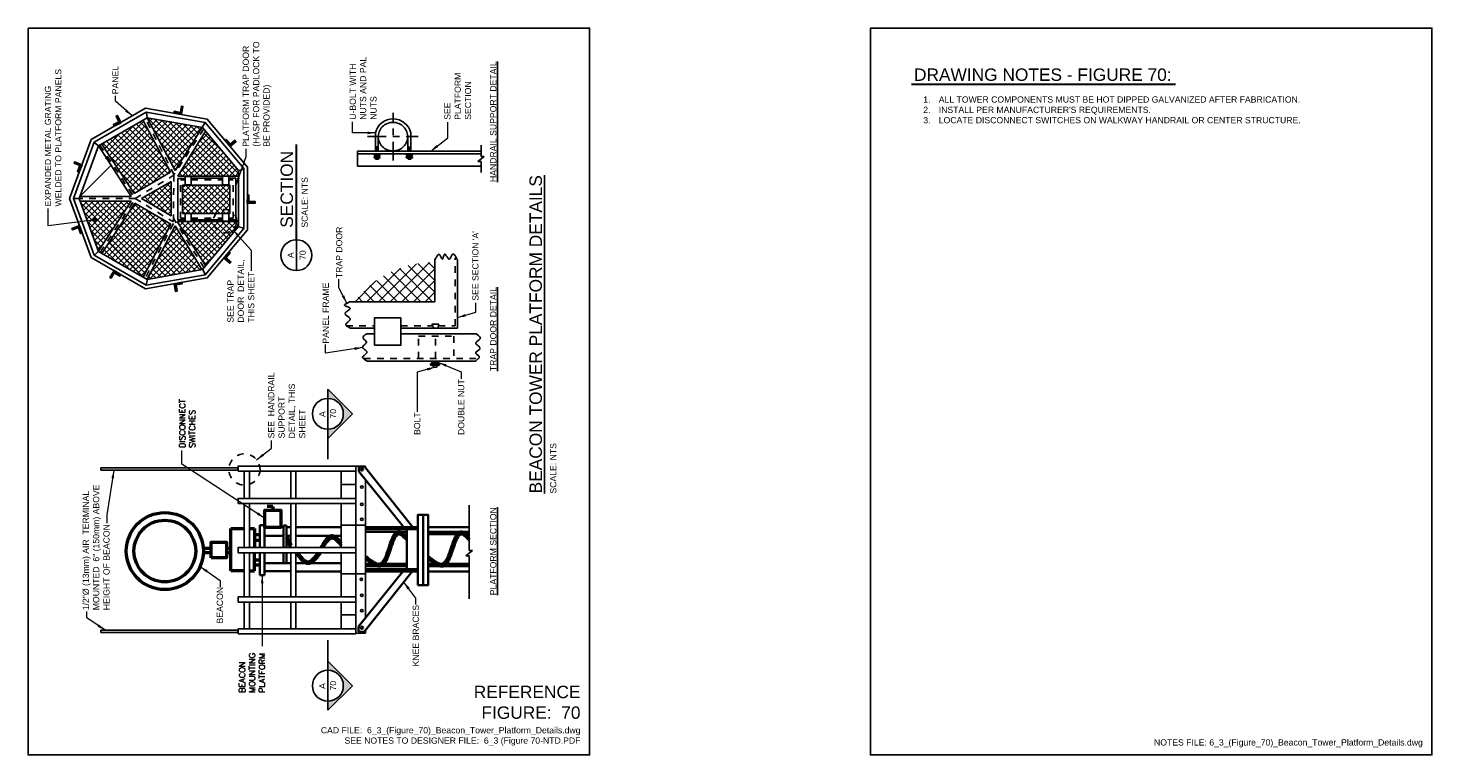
# Model space of a CAD drawing. Header units: inches. Extents: x 0 to 21.3, y 0 to 11.
import ezdxf
from ezdxf.enums import TextEntityAlignment as Align

# ---------------------------------------------------------------- set-up
doc = ezdxf.new("R2010")
doc.units = ezdxf.units.IN
doc.header["$LTSCALE"] = 0.375
doc.header["$MEASUREMENT"] = 0
doc.linetypes.add('CENTER2', pattern=[1.125, 0.75, -0.125, 0.125, -0.125])
doc.linetypes.add('DASHED2', pattern=[0.375, 0.25, -0.125])
doc.layers.get('0').update_dxf_attribs({"linetype": 'CONTINUOUS'})
for name, color, linetype, lineweight in [('E-AFLD-BCNS-MISC', 203, 'CONTINUOUS', 50), ('E-POWR-CIRC', 83, 'CONTINUOUS', 50), ('E-POWR-DSCO', 163, 'CONTINUOUS', 50), ('G-ANNO-PATT', 8, 'CONTINUOUS', 18), ('G-ANNO-RDME', 5, 'CONTINUOUS', 18), ('S-DECK-FLOR', 101, 'CONTINUOUS', 25), ('S-FSTN-ABLT', 30, 'CONTINUOUS', 25), ('S-PLAT-FRMG', 212, 'CONTINUOUS', 35), ('S-PLAT-GRTG', 121, 'CONTINUOUS', 25), ('S-SAFE-HRAL', 3, 'CONTINUOUS', 25)]:
    doc.layers.add(name, color=color, linetype=linetype, lineweight=lineweight)
for name, color, linetype in [('E-DETL-GRPH', 7, 'CONTINUOUS'), ('G-ANNO-DIMS', 7, 'CONTINUOUS'), ('G-ANNO-SYMB', 6, 'CONTINUOUS'), ('G-ANNO-SYMB @ 1', 6, 'CONTINUOUS'), ('G-ANNO-TEXT', 7, 'CONTINUOUS'), ('G-ANNO-TTLB', 7, 'CONTINUOUS'), ('S-ANNO-SYMB', 6, 'CONTINUOUS')]:
    doc.layers.add(name, color=color, linetype=linetype)
doc.styles.add('00-E-TITLE-1_1', font='arial.ttf', dxfattribs={"height": 0.1875})
doc.styles.add('01-E-BLDG-1_1', font='arial.ttf', dxfattribs={"height": 0.09375})
doc.styles.add('Arial', font='arial.ttf')
doc.styles.add('SIMPLEX', font='simplex.shx')
doc.dimstyles.new('01-E-BLDG-1_1', dxfattribs={"dimtxt": 0.09375, "dimasz": 0.125, "dimexe": 0.0625, "dimexo": 0.0625, "dimgap": 0.0625, "dimtad": 1, "dimdec": 4, "dimzin": 3, "dimdsep": 46, "dimlunit": 4, "dimtxsty": '01-E-BLDG-1_1', "dimcen": 0.0625, "dimclrd": 1, "dimclre": 1, "dimclrt": 256, "dimazin": 0, "dimtfac": 1, "dimtdec": 4, "dimtmove": 1, "dimatfit": 3, "dimfxl": 1, "dimfrac": 2, "dimtolj": 1, "dimtzin": 3, "dimlwd": 0, "dimlwe": 0, "dimarcsym": 0})
pattern_1 = [(135, (18.20094, -13.469467), (-0.04419417, -0.04419417), []), (225, (18.20094, -13.469467), (0.04419417, -0.04419417), [])]
pattern_2 = [(135, (-23.029356, 0.717576), (-0.04419417, -0.04419417), []), (225, (-23.029356, 0.717576), (0.04419417, -0.04419417), [])]

# ---------------------------------------------------------------- blocks, each defined once
blk = doc.blocks.new('A$C54633865')
blk.add_hatch(color=256).paths.add_polyline_path([(0.09, 0.059), (0, 0.026), (0.009, 0), (0.12, 0.04), (0.078, 0.156), (0.057, 0.149)])
at = {"flags": 128}
blk.add_lwpolyline([(0.09, 0.059), (0, 0.026), (0.009, 0), (0.12, 0.04), (0.078, 0.156), (0.057, 0.149)], close=True, dxfattribs=at)
blk = doc.blocks.new('A$C61645173')
blk.add_lwpolyline([(0, 1.781), (0.078, 1.781), (0.078, 0), (0, 0)], close=True)
blk = doc.blocks.new('A$C4D926C88')
blk.add_lwpolyline([(0, 0.788), (0.031, 0.788), (0.031, 0), (0, 0)], close=True)
blk = doc.blocks.new('A$C70BB22CC')
at = {"flags": 128}
for points in [[(0.111, 0.621), (0.088, 0.591), (0.067, 0.562), (0.047, 0.533), (0.038, 0.519), (0.03, 0.505), (0.023, 0.491), (0.016, 0.478), (0.01, 0.464), (0.006, 0.451), (0.003, 0.439), (0.001, 0.426), (0, 0.414), (0.001, 0.403), (0.003, 0.392), (0.008, 0.381), (0.013, 0.371), (0.021, 0.361), (0.03, 0.351), (0.04, 0.342), (0.052, 0.334), (0.065, 0.325), (0.078, 0.317), (0.093, 0.31), (0.109, 0.302), (0.125, 0.295), (0.142, 0.288), (0.16, 0.281), (0.197, 0.268), (0.272, 0.243), (0.309, 0.23), (0.345, 0.218), (0.362, 0.212), (0.378, 0.205), (0.394, 0.199), (0.409, 0.192), (0.422, 0.185), (0.435, 0.178), (0.447, 0.171), (0.457, 0.164), (0.466, 0.156), (0.473, 0.148), (0.479, 0.14), (0.483, 0.131), (0.485, 0.122), (0.486, 0.113), (0.484, 0.103), (0.48, 0.093), (0.475, 0.083), (0.467, 0.072), (0.458, 0.061), (0.448, 0.049), (0.437, 0.038), (0.426, 0.026), (0.401, 0.002)], [(0.142, 0.621), (0.118, 0.592), (0.096, 0.563), (0.076, 0.535), (0.066, 0.521), (0.058, 0.508), (0.05, 0.494), (0.043, 0.481), (0.037, 0.468), (0.033, 0.456), (0.029, 0.444), (0.028, 0.432), (0.027, 0.42), (0.028, 0.409), (0.031, 0.399), (0.036, 0.389), (0.042, 0.379), (0.05, 0.37), (0.059, 0.361), (0.07, 0.353), (0.081, 0.344), (0.094, 0.336), (0.108, 0.329), (0.123, 0.322), (0.139, 0.315), (0.155, 0.308), (0.19, 0.294), (0.226, 0.282), (0.301, 0.257), (0.338, 0.245), (0.373, 0.233), (0.39, 0.226), (0.407, 0.22), (0.422, 0.213), (0.437, 0.206), (0.451, 0.199), (0.463, 0.192), (0.475, 0.184), (0.485, 0.176), (0.494, 0.168), (0.502, 0.159), (0.508, 0.15), (0.512, 0.141), (0.514, 0.131), (0.515, 0.121), (0.514, 0.111), (0.511, 0.1), (0.506, 0.088), (0.499, 0.076), (0.491, 0.064), (0.482, 0.051), (0.472, 0.039), (0.462, 0.026), (0.44, 0)]]:
    blk.add_lwpolyline(points, dxfattribs=at)
blk = doc.blocks.new('A$C55163437')
blk.add_circle((0.018, 0.018), 0.0181)
blk = doc.blocks.new('*U8')
at = {"linetype": 'Continuous'}
blk.add_hatch(color=0, dxfattribs=at).paths.add_polyline_path([(0, -0.356), (0.345, -0.011), (0.245, -0.011, -0.956069), (-0.245, -0.011), (-0.345, -0.011)])
at = {"color": 0, "linetype": 'Continuous'}
for p, q in [((-0.371, 0), (0, -0.371)), ((-0.234, 0), (-0.371, 0)), ((0, -0.371), (0.371, 0)), ((0.371, 0), (0.234, 0))]:
    blk.add_line(p, q, dxfattribs=at)
blk.add_line((-0.234, 0), (0.234, 0))
blk.add_circle((0, 0), 0.234, dxfattribs=at)
at = {"color": 7, "linetype": 'Continuous', "lineweight": 0, "style": 'Arial'}
for tag, p in [('SEC_NUM', (-0.005, 0.084)), ('DWG_NUM', (0.001, -0.078))]:
    blk.add_attdef(tag, text='', height=0.0938, dxfattribs=at).set_placement(p, align=Align.MIDDLE_CENTER)
blk = doc.blocks.new('G-TDT1')
at = {"linetype": 'ByBlock', "lineweight": -2}
h = blk.add_hatch(color=256, dxfattribs=at)
edge = h.paths.add_edge_path()
edge.add_arc((0, 0), 0.0222, 0, 360)
at = {"color": 0, "linetype": 'ByBlock', "lineweight": -2}
blk.add_circle((0, 0), 0.0222, dxfattribs=at)
blk = doc.blocks.new('DTLIND-flat-1')
at = {"color": 6, "linetype": 'Continuous'}
blk.add_line((-0.234, 0), (0.234, 0), dxfattribs=at)
blk.add_circle((0, 0), 0.234, dxfattribs=at)
at = {"layer": 'G-ANNO-SYMB', "style": 'Arial'}
for tag, p in [('DET_NUM', (0, 0.086)), ('DWG_NUM', (0, -0.094))]:
    blk.add_attdef(tag, text='', height=0.0938, dxfattribs=at).set_placement(p, align=Align.MIDDLE_CENTER)
blk = doc.blocks.new('SWIDSU')
at = {"color": 0, "linetype": 'Continuous'}
for q in [(0.125, 0.125), (0.188, 0.208)]:
    blk.add_line((0.188, 0.125), q, dxfattribs=at)
blk.add_lwpolyline([(-0.125, 0), (0.125, 0), (0.125, 0.25), (-0.125, 0.25)], close=True, dxfattribs=at)

msp = doc.modelspace()

# ---------------------------------------------------------------- hatches: boundary and pattern name
at = {"layer": 'S-FSTN-ABLT'}
h = msp.add_hatch(dxfattribs=at)
h.set_pattern_fill('LINE', color=256, scale=0.1, angle=180, style=0)
h.set_pattern_definition([(180, (19.360729, -15.650528), (-2e-17, -0.0125), [])])
h.paths.add_polyline_path([(5.256, 9.138), (5.256, 9.205), (5.299, 9.205), (5.299, 9.138)])
h.paths.add_polyline_path([(5.747, 9.138), (5.747, 9.205), (5.793, 9.205), (5.793, 9.138)])
h = msp.add_hatch(dxfattribs=at)
h.set_pattern_fill('LINE', color=256, scale=0.13, angle=180, style=0)
h.set_pattern_definition([(180, (23.477586, -22.317245), (-2e-17, -0.01625), [])])
h.paths.add_polyline_path([(5.261, 9.05), (5.261, 9.075), (5.303, 9.075), (5.303, 9.05)])
h.paths.add_polyline_path([(5.261, 9.016), (5.261, 9.036), (5.302, 9.036), (5.302, 9.016)])
h.paths.add_polyline_path([(5.751, 9.016), (5.751, 9.036), (5.793, 9.036), (5.793, 9.016)])
h.paths.add_polyline_path([(5.751, 9.05), (5.751, 9.075), (5.793, 9.075), (5.793, 9.05)])
at = {"layer": 'S-PLAT-GRTG', "linetype": 'Continuous'}
h = msp.add_hatch(dxfattribs=at)
h.set_pattern_fill('ANSI37', color=256, scale=0.5, angle=90, style=0)
h.set_pattern_definition(pattern_1)
edge = h.paths.add_edge_path()
edge.add_line((1.114, 9.241), (1.604, 8.496))
edge.add_line((1.604, 8.496), (2.158, 8.817))
edge.add_line((2.158, 8.817), (1.743, 9.603))
edge.add_line((1.112, 9.242), (1.738, 9.605))
h = msp.add_hatch(dxfattribs=at)
h.set_pattern_fill('ANSI37', color=256, scale=0.5, angle=90, style=0)
h.set_pattern_definition(pattern_1)
edge = h.paths.add_edge_path()
edge.add_line((1.805, 9.642), (2.227, 8.846))
edge.add_line((2.227, 8.846), (2.636, 9.493))
edge.add_line((1.805, 9.642), (2.633, 9.494))
h = msp.add_hatch(dxfattribs=at)
h.set_pattern_fill('ANSI37', color=256, scale=0.5, angle=90, style=0)
h.set_pattern_definition(pattern_2)
h.paths.add_polyline_path([(2.685, 9.437), (2.267, 8.76), (3.185, 8.766), (3.185, 8.768), (3.176, 8.845)])
h.paths.add_polyline_path([(2.167, 8.679), (1.717, 8.42), (2.167, 8.16)])
h = msp.add_hatch(dxfattribs=at)
h.set_pattern_fill('ANSI37', color=256, scale=0.5, angle=90, style=0)
h.set_pattern_definition(pattern_1)
edge = h.paths.add_edge_path()
edge.add_line((0.79, 8.452), (1.561, 8.452))
edge.add_line((0.782, 8.446), (1.058, 9.213))
edge.add_line((1.561, 8.452), (1.072, 9.214))
h = msp.add_hatch(dxfattribs=at)
h.set_pattern_fill('ANSI37', color=256, scale=0.5, angle=90, style=0)
h.set_pattern_definition(pattern_1)
h.paths.add_polyline_path([(2.339, 8.624), (2.339, 8.193), (3.052, 8.193), (3.052, 8.624)])
h = msp.add_hatch(dxfattribs=at)
h.set_pattern_fill('ANSI37', color=256, scale=0.5, angle=90, style=0)
h.set_pattern_definition(pattern_1)
h.paths.add_polyline_path([(1.561, 8.383), (0.787, 8.383), (1.064, 7.623)])
h = msp.add_hatch(dxfattribs=at)
h.set_pattern_fill('ANSI37', color=256, scale=0.5, angle=90, style=0)
h.set_pattern_definition(pattern_1)
edge = h.paths.add_edge_path()
edge.add_line((1.114, 7.591), (1.618, 8.348))
edge.add_line((1.618, 8.348), (2.161, 8.03))
edge.add_line((2.161, 8.03), (1.746, 7.238))
edge.add_line((1.117, 7.594), (1.741, 7.229))
h = msp.add_hatch(dxfattribs=at)
h.set_pattern_fill('ANSI37', color=256, scale=0.5, angle=90, style=0)
h.set_pattern_definition(pattern_2)
h.paths.add_polyline_path([(2.228, 7.996), (1.8, 7.197), (1.801, 7.196), (1.941, 7.221), (2.629, 7.347)])
h = msp.add_hatch(dxfattribs=at)
h.set_pattern_fill('ANSI37', color=256, scale=0.5, angle=90, style=0)
h.set_pattern_definition(pattern_1)
edge = h.paths.add_edge_path()
edge.add_line((2.687, 7.407), (2.256, 8.075))
edge.add_line((2.256, 8.075), (3.185, 8.075))
edge.add_line((2.687, 7.404), (3.184, 7.993))
edge.add_line((3.184, 7.993), (3.184, 8.071))
at = {"layer": 'S-PLAT-GRTG'}
h = msp.add_hatch(dxfattribs=at)
h.set_pattern_fill('ANSI37', color=256, angle=90, style=0)
h.set_pattern_definition([(135, (19.23746, -15.09339), (-0.08838835, -0.08838835), []), (225, (19.23746, -15.09339), (0.08838835, -0.08838835), [])])
h.paths.add_polyline_path([(4.941, 6.859), (6.157, 6.859), (6.157, 7.456, 0.236244)])
at = {"layer": 'S-SAFE-HRAL'}
msp.add_hatch(color=256, dxfattribs=at).paths.add_polyline_path([(0.761, 7.981), (0.793, 7.891), (0.819, 7.901), (0.779, 8.011), (0.663, 7.969), (0.671, 7.948)])

# ---------------------------------------------------------------- linework, layer by layer
at = {"layer": 'E-AFLD-BCNS-MISC'}
for p, q in [((3.071, 2.787), (3.071, 3.428)), ((3.071, 3.428), (3.272, 3.428)), ((3.35, 3.428), (3.428, 3.428)), ((3.428, 3.428), (3.428, 3.139)), ((3.428, 3.335), (3.508, 3.335)), ((3.428, 3.248), (3.508, 3.248)), ((2.657, 3.13), (2.773, 3.13)), ((2.657, 3.063), (2.773, 3.063)), ((3.005, 3.13), (3.071, 3.13)), ((3.005, 3.063), (3.071, 3.063)), ((3.428, 2.787), (3.428, 3.054)), ((3.272, 2.787), (3.071, 2.787)), ((3.35, 2.787), (3.428, 2.787)), ((3.428, 2.95), (3.508, 2.95)), ((3.428, 2.876), (3.508, 2.876))]:
    msp.add_line(p, q, dxfattribs=at)
msp.add_lwpolyline([(2.773, 2.983), (2.773, 3.219), (3.005, 3.219), (3.005, 2.983)], close=True, dxfattribs=at)
for radius in [0.583, 0.467]:
    msp.add_circle((2.07, 3.085), radius, dxfattribs=at)
at = {"layer": 'E-DETL-GRPH', "linetype": 'DASHED2'}
for centre, radius in [((2.982, 8.079), 0.176), ((3.275, 4.32), 0.236)]:
    msp.add_circle(centre, radius, dxfattribs=at)
at = {"layer": 'E-POWR-CIRC', "extrusion": (0, 0, -1), "flags": 128}
for points in [[(-3.91, 3.318), (-3.921, 3.302), (-3.932, 3.285), (-3.941, 3.268), (-3.949, 3.249), (-3.963, 3.212), (-3.976, 3.174)], [(-3.911, 3.278), (-3.921, 3.261), (-3.929, 3.244), (-3.944, 3.208), (-3.959, 3.172), (-3.975, 3.136)], [(-4.433, 3.137), (-4.451, 3.166), (-4.469, 3.195), (-4.487, 3.223), (-4.496, 3.236), (-4.505, 3.249), (-4.514, 3.26), (-4.524, 3.271), (-4.533, 3.281), (-4.542, 3.29), (-4.551, 3.298), (-4.561, 3.305), (-4.57, 3.311), (-4.579, 3.315), (-4.589, 3.317), (-4.599, 3.319), (-4.608, 3.318), (-4.618, 3.316), (-4.628, 3.313), (-4.638, 3.308), (-4.648, 3.301), (-4.658, 3.294), (-4.668, 3.285), (-4.678, 3.276), (-4.688, 3.265), (-4.698, 3.254), (-4.719, 3.231), (-4.739, 3.207)], [(-4.461, 3.137), (-4.477, 3.162), (-4.494, 3.187), (-4.51, 3.211), (-4.518, 3.222), (-4.526, 3.233), (-4.534, 3.242), (-4.543, 3.251), (-4.551, 3.259), (-4.559, 3.266), (-4.568, 3.272), (-4.576, 3.277), (-4.585, 3.281), (-4.593, 3.283), (-4.602, 3.284), (-4.611, 3.284), (-4.62, 3.282), (-4.629, 3.278), (-4.638, 3.274), (-4.647, 3.268), (-4.656, 3.261), (-4.665, 3.253), (-4.674, 3.245), (-4.683, 3.236), (-4.702, 3.215), (-4.72, 3.194), (-4.739, 3.171)]]:
    msp.add_lwpolyline(points, dxfattribs=at)
at = {"layer": 'E-POWR-CIRC', "flags": 128}
for points in [[(5.112, 3.002), (5.14, 2.979), (5.169, 2.956), (5.197, 2.936), (5.211, 2.926), (5.224, 2.918), (5.238, 2.91), (5.251, 2.903), (5.264, 2.897), (5.276, 2.893), (5.288, 2.89), (5.3, 2.888), (5.312, 2.887), (5.323, 2.888), (5.333, 2.891), (5.343, 2.896), (5.353, 2.902), (5.362, 2.91), (5.371, 2.919), (5.38, 2.93), (5.388, 2.942), (5.396, 2.954), (5.403, 2.968), (5.411, 2.983), (5.418, 2.999), (5.425, 3.015), (5.438, 3.05), (5.45, 3.086), (5.475, 3.161), (5.487, 3.198), (5.5, 3.234), (5.506, 3.25), (5.513, 3.267), (5.519, 3.282), (5.526, 3.297), (5.533, 3.311), (5.541, 3.323), (5.548, 3.335), (5.556, 3.345), (5.564, 3.354), (5.573, 3.362), (5.582, 3.368), (5.591, 3.372), (5.601, 3.374), (5.611, 3.375), (5.622, 3.374), (5.633, 3.371), (5.644, 3.366), (5.656, 3.359), (5.668, 3.351), (5.681, 3.342), (5.693, 3.332), (5.706, 3.322), (5.732, 3.3)], [(5.112, 2.971), (5.141, 2.948), (5.17, 2.927), (5.199, 2.907), (5.213, 2.898), (5.227, 2.89), (5.241, 2.883), (5.255, 2.876), (5.268, 2.87), (5.281, 2.866), (5.294, 2.863), (5.306, 2.861), (5.318, 2.86), (5.329, 2.861), (5.341, 2.864), (5.351, 2.868), (5.361, 2.874), (5.371, 2.881), (5.381, 2.89), (5.39, 2.9), (5.398, 2.912), (5.407, 2.925), (5.415, 2.939), (5.423, 2.953), (5.43, 2.969), (5.437, 2.985), (5.444, 3.003), (5.451, 3.02), (5.464, 3.057), (5.49, 3.132), (5.502, 3.169), (5.514, 3.205), (5.521, 3.222), (5.527, 3.238), (5.534, 3.254), (5.54, 3.269), (5.547, 3.282), (5.554, 3.295), (5.561, 3.307), (5.569, 3.317), (5.576, 3.326), (5.584, 3.333), (5.592, 3.339), (5.601, 3.343), (5.61, 3.345), (5.619, 3.346), (5.629, 3.344), (5.639, 3.34), (5.65, 3.335), (5.66, 3.327), (5.672, 3.319), (5.683, 3.308), (5.694, 3.297), (5.706, 3.286), (5.73, 3.261)], [(4.053, 3.059), (4.076, 3.029), (4.099, 3.001), (4.122, 2.974), (4.134, 2.961), (4.145, 2.95), (4.157, 2.939), (4.169, 2.929), (4.18, 2.921), (4.192, 2.913), (4.203, 2.908), (4.215, 2.903), (4.227, 2.9), (4.238, 2.899), (4.25, 2.9), (4.261, 2.902), (4.273, 2.906), (4.285, 2.912), (4.297, 2.919), (4.308, 2.927), (4.32, 2.937), (4.332, 2.947), (4.343, 2.958), (4.355, 2.971), (4.379, 2.997), (4.402, 3.025), (4.426, 3.054)], [(4.078, 3.059), (4.098, 3.034), (4.118, 3.009), (4.139, 2.986), (4.149, 2.975), (4.159, 2.965), (4.169, 2.956), (4.179, 2.948), (4.189, 2.94), (4.199, 2.934), (4.209, 2.929), (4.219, 2.925), (4.228, 2.923), (4.238, 2.922), (4.248, 2.923), (4.258, 2.926), (4.268, 2.929), (4.278, 2.935), (4.288, 2.941), (4.297, 2.948), (4.307, 2.957), (4.317, 2.966), (4.327, 2.976), (4.336, 2.987), (4.356, 3.011), (4.375, 3.036), (4.395, 3.062)]]:
    msp.add_lwpolyline(points, dxfattribs=at)
at = {"layer": 'G-ANNO-DIMS', "color": 1, "linetype": 'CENTER2'}
for p, q in [((5.524, 8.998), (5.524, 9.715)), ((5.14, 9.357), (5.907, 9.357))]:
    msp.add_line(p, q, dxfattribs=at)
at = {"layer": 'G-ANNO-PATT'}
msp.add_line((3.184, 7.993), (3.184, 8.071), dxfattribs=at)
at = {"layer": 'G-ANNO-SYMB'}
for p, q in [((4.538, 4.474), (4.538, 4.791)), ((4.538, 1.418), (4.538, 1.735))]:
    msp.add_line(p, q, dxfattribs=at)
at = {"layer": 'G-ANNO-TEXT', "linetype": 'Continuous', "lineweight": 30}
for p, q in [((13.371, 10.149), (17.369, 10.149)), ((4.061, 7.798), (4.061, 9.237))]:
    msp.add_line(p, q, dxfattribs=at)
at = {"layer": 'G-ANNO-TTLB'}
for points in [[(0, 11), (8.5, 11), (8.5, 0), (0, 0)], [(12.75, 11), (21.25, 11), (21.25, 0), (12.75, 0)]]:
    msp.add_lwpolyline(points, close=True, dxfattribs=at)
at = {"layer": 'S-ANNO-SYMB'}
for p, q in [((6.859, 9.056), (6.859, 9.228)), ((6.806, 8.979), (6.905, 9.056)), ((6.859, 8.979), (6.806, 8.979)), ((6.905, 9.056), (6.859, 9.056)), ((6.859, 8.816), (6.859, 8.979)), ((6.679, 3.092), (6.679, 3.781)), ((6.626, 3.014), (6.726, 3.092)), ((6.679, 3.014), (6.626, 3.014)), ((6.726, 3.092), (6.679, 3.092)), ((6.679, 2.362), (6.679, 3.014))]:
    msp.add_line(p, q, dxfattribs=at)
at = {"layer": 'S-DECK-FLOR'}
for p, q in [((2.158, 8.817), (1.743, 9.603)), ((1.805, 9.642), (2.227, 8.846)), ((2.227, 8.846), (2.636, 9.493)), ((2.265, 8.757), (2.687, 9.44)), ((1.561, 8.452), (1.072, 9.214)), ((1.114, 9.241), (1.604, 8.496)), ((1.604, 8.496), (2.158, 8.817)), ((3.185, 8.757), (2.265, 8.757)), ((2.268, 8.096), (2.268, 8.726)), ((2.268, 8.726), (2.376, 8.726)), ((2.474, 8.73), (2.945, 8.73)), ((3.144, 8.73), (3.036, 8.73)), ((3.144, 8.096), (3.144, 8.73)), ((0.79, 8.452), (1.561, 8.452)), ((1.561, 8.383), (0.79, 8.383)), ((1.063, 7.62), (1.561, 8.383)), ((1.114, 7.591), (1.618, 8.348)), ((1.618, 8.348), (2.161, 8.03)), ((2.384, 8.096), (2.268, 8.096)), ((2.474, 8.096), (2.945, 8.096)), ((3.036, 8.096), (3.144, 8.096)), ((2.161, 8.03), (1.746, 7.238)), ((1.805, 7.199), (2.227, 8.006)), ((2.227, 8.006), (2.636, 7.341)), ((2.687, 7.407), (2.256, 8.075)), ((2.256, 8.075), (3.185, 8.075)), ((6.157, 6.859), (6.157, 7.5)), ((6.5, 6.459), (6.5, 7.489)), ((4.865, 6.859), (6.157, 6.859)), ((5.242, 6.459), (4.871, 6.459)), ((5.641, 6.46), (6.5, 6.459)), ((6.14, 6.46), (6.114, 6.517)), ((6.114, 6.517), (6.218, 6.517)), ((6.218, 6.517), (6.205, 6.46)), ((5.244, 6.374), (5.122, 6.374)), ((5.646, 6.374), (6.784, 6.374)), ((5.128, 5.961), (6.781, 5.961)), ((4.74, 3.882), (4.74, 4.294)), ((4.959, 4.372), (5.11, 4.372)), ((4.959, 1.841), (4.959, 4.371)), ((5.11, 4.372), (5.11, 4.341)), ((4.74, 4.091), (4.959, 4.091)), ((5.11, 2.083), (5.11, 4.16)), ((4.74, 3.137), (4.74, 3.804)), ((4.74, 3.476), (5.11, 3.477)), ((4.74, 2.392), (4.74, 3.059)), ((4.744, 2.741), (5.11, 2.741)), ((4.74, 1.908), (4.74, 2.314)), ((4.74, 2.122), (4.959, 2.122)), ((4.959, 1.841), (5.11, 1.841)), ((5.11, 1.841), (5.11, 1.893))]:
    msp.add_line(p, q, dxfattribs=at)
at = {"layer": 'S-DECK-FLOR', "linetype": 'DASHED2'}
for p, q in [((2.21, 8.777), (1.775, 9.629)), ((2.659, 9.473), (2.206, 8.777)), ((1.087, 9.23), (1.619, 8.422)), ((1.619, 8.422), (2.21, 8.777)), ((2.206, 8.777), (2.199, 8.042)), ((2.308, 8.121), (2.308, 8.701)), ((2.308, 8.701), (2.38, 8.701)), ((2.471, 8.701), (2.941, 8.701)), ((3.104, 8.701), (3.039, 8.701)), ((3.104, 8.121), (3.104, 8.701)), ((1.627, 8.422), (0.776, 8.422)), ((1.094, 7.607), (1.627, 8.422)), ((1.619, 8.422), (2.199, 8.067)), ((2.663, 7.371), (2.199, 8.121)), ((2.38, 8.121), (2.308, 8.121)), ((2.471, 8.121), (2.941, 8.121)), ((3.039, 8.121), (3.104, 8.121)), ((2.199, 8.042), (1.772, 7.216)), ((6.465, 6.495), (6.465, 7.524)), ((4.814, 6.495), (5.24, 6.495)), ((5.645, 6.495), (6.112, 6.495)), ((6.216, 6.495), (6.465, 6.495)), ((5.911, 5.998), (5.911, 6.338)), ((5.911, 6.338), (6.446, 6.338)), ((6.166, 5.998), (6.166, 6.341)), ((6.446, 6.338), (6.446, 5.998)), ((5.083, 5.998), (6.776, 5.998))]:
    msp.add_line(p, q, dxfattribs=at)
at = {"layer": 'S-DECK-FLOR', "flags": 128}
for points in [[(3.185, 8.845), (2.638, 9.496), (1.801, 9.643), (1.065, 9.218), (0.774, 8.42), (1.065, 7.621), (1.801, 7.196), (2.638, 7.344), (3.185, 7.995)], [(2.167, 8.679), (1.717, 8.42), (2.167, 8.16)]]:
    msp.add_lwpolyline(points, close=True, dxfattribs=at)
at = {"layer": 'S-DECK-FLOR'}
for points in [[(2.38, 8.629), (2.38, 8.755), (2.471, 8.755), (2.471, 8.629)], [(2.941, 8.629), (2.941, 8.759), (3.039, 8.759), (3.039, 8.629)], [(2.339, 8.193), (2.339, 8.624), (3.052, 8.624), (3.052, 8.193)], [(2.38, 8.074), (2.38, 8.194), (2.471, 8.194), (2.471, 8.074)], [(2.941, 8.078), (2.941, 8.194), (3.039, 8.194), (3.039, 8.078)], [(5.242, 6.201), (5.242, 6.613), (5.643, 6.613), (5.643, 6.201)]]:
    msp.add_lwpolyline(points, close=True, dxfattribs=at)
at = {"layer": 'S-DECK-FLOR', "extrusion": (0, 0, -1), "flags": 128}
for points in [[(-6.161, 7.499), (-6.173, 7.522), (-6.18, 7.533), (-6.186, 7.543), (-6.193, 7.552), (-6.199, 7.56), (-6.205, 7.567), (-6.211, 7.571), (-6.217, 7.573), (-6.22, 7.574), (-6.223, 7.573), (-6.226, 7.572), (-6.229, 7.571), (-6.231, 7.569), (-6.234, 7.565), (-6.24, 7.558), (-6.245, 7.548), (-6.255, 7.528), (-6.259, 7.519), (-6.264, 7.511), (-6.266, 7.508), (-6.268, 7.506), (-6.27, 7.505), (-6.271, 7.504), (-6.273, 7.505), (-6.275, 7.506), (-6.277, 7.509), (-6.278, 7.512), (-6.281, 7.521), (-6.284, 7.531), (-6.291, 7.553), (-6.294, 7.563), (-6.296, 7.567), (-6.298, 7.571), (-6.3, 7.574), (-6.302, 7.576), (-6.304, 7.577), (-6.307, 7.578), (-6.309, 7.577), (-6.312, 7.576), (-6.315, 7.574), (-6.318, 7.571), (-6.323, 7.564), (-6.33, 7.555), (-6.343, 7.536), (-6.349, 7.526), (-6.356, 7.518), (-6.362, 7.511), (-6.365, 7.508), (-6.368, 7.506), (-6.371, 7.505), (-6.374, 7.504), (-6.377, 7.505), (-6.38, 7.506), (-6.383, 7.508), (-6.385, 7.51), (-6.391, 7.517), (-6.396, 7.525), (-6.401, 7.535), (-6.41, 7.554), (-6.415, 7.563), (-6.42, 7.571), (-6.425, 7.576), (-6.427, 7.578), (-6.43, 7.58), (-6.435, 7.581), (-6.44, 7.58), (-6.446, 7.576), (-6.451, 7.572), (-6.457, 7.565), (-6.463, 7.557), (-6.469, 7.548), (-6.474, 7.538), (-6.48, 7.527), (-6.486, 7.515), (-6.498, 7.491)], [(-4.875, 6.46), (-4.853, 6.472), (-4.843, 6.478), (-4.833, 6.484), (-4.825, 6.49), (-4.818, 6.496), (-4.813, 6.503), (-4.81, 6.509), (-4.81, 6.512), (-4.81, 6.516), (-4.811, 6.519), (-4.812, 6.522), (-4.817, 6.529), (-4.823, 6.536), (-4.831, 6.544), (-4.84, 6.551), (-4.857, 6.565), (-4.864, 6.573), (-4.87, 6.58), (-4.874, 6.587), (-4.875, 6.591), (-4.875, 6.595), (-4.875, 6.598), (-4.874, 6.602), (-4.872, 6.605), (-4.869, 6.609), (-4.863, 6.616), (-4.855, 6.623), (-4.818, 6.65), (-4.81, 6.657), (-4.804, 6.664), (-4.799, 6.671), (-4.798, 6.674), (-4.797, 6.678), (-4.797, 6.681), (-4.798, 6.685), (-4.8, 6.688), (-4.802, 6.692), (-4.809, 6.699), (-4.817, 6.706), (-4.827, 6.713), (-4.837, 6.72), (-4.847, 6.727), (-4.856, 6.734), (-4.864, 6.74), (-4.871, 6.746), (-4.873, 6.749), (-4.874, 6.752), (-4.875, 6.755), (-4.875, 6.758), (-4.875, 6.76), (-4.873, 6.763), (-4.87, 6.765), (-4.867, 6.768), (-4.859, 6.772), (-4.849, 6.777), (-4.827, 6.785), (-4.816, 6.789), (-4.806, 6.793), (-4.798, 6.797), (-4.795, 6.8), (-4.793, 6.802), (-4.791, 6.804), (-4.791, 6.806), (-4.791, 6.809), (-4.791, 6.811), (-4.793, 6.814), (-4.795, 6.816), (-4.801, 6.821), (-4.809, 6.827), (-4.818, 6.832), (-4.829, 6.838), (-4.841, 6.843), (-4.867, 6.855)], [(-5.13, 5.964), (-5.109, 5.975), (-5.099, 5.981), (-5.09, 5.987), (-5.082, 5.992), (-5.075, 5.998), (-5.07, 6.004), (-5.066, 6.01), (-5.064, 6.016), (-5.064, 6.022), (-5.067, 6.028), (-5.071, 6.034), (-5.078, 6.041), (-5.085, 6.047), (-5.101, 6.06), (-5.109, 6.067), (-5.116, 6.073), (-5.123, 6.08), (-5.127, 6.086), (-5.129, 6.093), (-5.13, 6.096), (-5.129, 6.099), (-5.128, 6.102), (-5.127, 6.105), (-5.122, 6.112), (-5.115, 6.118), (-5.107, 6.125), (-5.091, 6.137), (-5.082, 6.144), (-5.075, 6.15), (-5.069, 6.157), (-5.064, 6.163), (-5.063, 6.166), (-5.062, 6.169), (-5.062, 6.173), (-5.063, 6.176), (-5.066, 6.182), (-5.071, 6.189), (-5.078, 6.196), (-5.085, 6.202), (-5.101, 6.216), (-5.109, 6.222), (-5.115, 6.229), (-5.119, 6.236), (-5.121, 6.239), (-5.122, 6.242), (-5.122, 6.246), (-5.121, 6.249), (-5.118, 6.256), (-5.113, 6.263), (-5.107, 6.27), (-5.092, 6.283), (-5.085, 6.29), (-5.078, 6.296), (-5.073, 6.303), (-5.07, 6.31), (-5.069, 6.316), (-5.07, 6.323), (-5.073, 6.329), (-5.077, 6.336), (-5.084, 6.342), (-5.091, 6.349), (-5.099, 6.355), (-5.108, 6.362), (-5.127, 6.374)]]:
    msp.add_lwpolyline(points, dxfattribs=at)
at = {"layer": 'S-DECK-FLOR', "flags": 128}
msp.add_lwpolyline([(6.771, 5.961), (6.79, 5.975), (6.799, 5.982), (6.807, 5.988), (6.815, 5.995), (6.821, 6.002), (6.826, 6.008), (6.829, 6.015), (6.83, 6.021), (6.83, 6.028), (6.828, 6.031), (6.826, 6.034), (6.821, 6.04), (6.814, 6.046), (6.806, 6.052), (6.79, 6.064), (6.784, 6.07), (6.779, 6.076), (6.777, 6.079), (6.776, 6.082), (6.776, 6.085), (6.776, 6.088), (6.778, 6.091), (6.78, 6.094), (6.785, 6.1), (6.792, 6.106), (6.8, 6.112), (6.817, 6.125), (6.825, 6.131), (6.832, 6.138), (6.837, 6.144), (6.839, 6.147), (6.84, 6.151), (6.841, 6.154), (6.841, 6.157), (6.84, 6.161), (6.839, 6.164), (6.834, 6.171), (6.828, 6.177), (6.821, 6.184), (6.813, 6.191), (6.797, 6.204), (6.79, 6.211), (6.784, 6.218), (6.78, 6.224), (6.779, 6.227), (6.779, 6.231), (6.779, 6.234), (6.779, 6.237), (6.783, 6.243), (6.788, 6.249), (6.795, 6.255), (6.81, 6.267), (6.826, 6.28), (6.833, 6.286), (6.838, 6.292), (6.842, 6.298), (6.843, 6.305), (6.843, 6.312), (6.841, 6.318), (6.837, 6.325), (6.832, 6.332), (6.826, 6.339), (6.818, 6.346), (6.802, 6.36), (6.784, 6.374)], dxfattribs=at)
at = {"layer": 'S-FSTN-ABLT'}
for p, q in [((5.258, 9.139), (5.258, 9.414)), ((5.299, 9.357), (5.299, 9.139)), ((5.747, 9.357), (5.747, 9.139)), ((5.793, 9.416), (5.793, 9.139)), ((5.258, 9.205), (5.299, 9.205)), ((5.255, 9.075), (5.255, 9.097)), ((5.255, 9.036), (5.255, 9.049)), ((5.312, 9.075), (5.312, 9.097)), ((5.312, 9.036), (5.312, 9.05)), ((5.74, 9.075), (5.74, 9.097)), ((5.74, 9.036), (5.74, 9.05)), ((5.803, 9.075), (5.803, 9.097)), ((5.803, 9.036), (5.803, 9.05)), ((6.147, 5.918), (6.147, 5.962)), ((6.186, 5.918), (6.186, 5.962))]:
    msp.add_line(p, q, dxfattribs=at)
for points in [[(5.237, 9.036), (5.237, 9.05), (5.325, 9.05), (5.325, 9.036)], [(5.239, 9.075), (5.239, 9.097), (5.325, 9.097), (5.325, 9.075)], [(5.261, 9.05), (5.261, 9.075), (5.303, 9.075), (5.303, 9.05)], [(5.261, 9.016), (5.261, 9.036), (5.302, 9.036), (5.302, 9.016)], [(5.724, 9.075), (5.724, 9.097), (5.817, 9.097), (5.817, 9.075)], [(5.724, 9.036), (5.724, 9.05), (5.817, 9.05), (5.817, 9.036)], [(5.751, 9.05), (5.751, 9.075), (5.793, 9.075), (5.793, 9.05)], [(5.751, 9.016), (5.751, 9.036), (5.793, 9.036), (5.793, 9.016)], [(6.114, 5.94), (6.114, 5.961), (6.212, 5.961), (6.212, 5.94)], [(6.092, 5.901), (6.092, 5.918), (6.227, 5.918), (6.227, 5.901)], [(6.114, 5.92), (6.114, 5.94), (6.212, 5.94), (6.212, 5.92)]]:
    msp.add_lwpolyline(points, close=True, dxfattribs=at)
for centre, radius, start, end in [((5.526, 9.349), 0.276, 14.1462, 166.3784), ((6.163, 5.921), 0.0527, 202.4374, 337.5626)]:
    msp.add_arc(centre, radius, start, end, dxfattribs=at)
at = {"layer": 'S-PLAT-FRMG'}
for p, q in [((5.091, 4.365), (5.008, 4.365)), ((5.008, 4.365), (5.008, 4.287)), ((5.008, 4.287), (5.681, 3.452)), ((5.821, 3.452), (5.091, 4.365)), ((5.98, 2.567), (5.98, 3.635)), ((3.508, 3.133), (3.508, 3.475)), ((3.508, 3.475), (3.579, 3.475)), ((3.579, 3.475), (3.579, 3.133)), ((3.579, 3.447), (3.864, 3.447)), ((3.864, 3.137), (3.864, 3.473)), ((3.864, 3.473), (3.911, 3.473)), ((3.911, 3.473), (3.911, 3.137)), ((3.911, 3.447), (3.976, 3.447)), ((4.053, 3.447), (4.748, 3.447)), ((5.732, 2.815), (5.732, 3.418)), ((6.056, 3.447), (6.677, 3.447)), ((3.579, 3.318), (3.864, 3.318)), ((3.911, 3.318), (3.973, 3.318)), ((4.053, 3.317), (4.748, 3.317)), ((5.112, 3.374), (5.732, 3.374)), ((6.055, 3.374), (6.677, 3.374)), ((6.055, 3.342), (6.494, 3.342)), ((6.629, 3.342), (6.68, 3.342)), ((3.508, 3.056), (3.508, 2.721)), ((3.579, 2.721), (3.579, 3.062)), ((3.865, 2.901), (3.865, 3.056)), ((3.911, 2.907), (3.911, 3.062)), ((3.579, 2.904), (3.973, 2.904)), ((3.579, 2.78), (3.973, 2.78)), ((4.053, 2.901), (4.748, 2.901)), ((4.053, 2.776), (4.735, 2.776)), ((5.001, 1.943), (5.675, 2.778)), ((5.814, 2.778), (5.085, 1.865)), ((5.112, 2.859), (5.732, 2.859)), ((5.113, 2.891), (5.224, 2.891)), ((5.383, 2.891), (5.732, 2.891)), ((6.055, 2.891), (6.171, 2.891)), ((6.056, 2.859), (6.677, 2.859)), ((6.056, 2.777), (6.68, 2.777)), ((6.328, 2.891), (6.68, 2.891)), ((3.508, 2.721), (3.579, 2.721)), ((5.001, 1.865), (5.001, 1.943)), ((5.085, 1.865), (5.001, 1.865))]:
    msp.add_line(p, q, dxfattribs=at)
for points in [[(5.9, 2.567), (5.9, 3.635), (6.055, 3.635), (6.055, 2.567)], [(5.112, 2.778), (5.112, 2.809), (5.9, 2.809), (5.9, 2.778)]]:
    msp.add_lwpolyline(points, close=True, dxfattribs=at)
msp.add_circle((5.054, 1.924), 0.0181, dxfattribs=at)
at = {"layer": 'S-PLAT-GRTG', "linetype": 'Continuous'}
for p, q in [((1.261, 8.929), (0.797, 8.466)), ((1.225, 7.759), (1.75, 7.226))]:
    msp.add_line(p, q, dxfattribs=at)
at = {"layer": 'S-SAFE-HRAL'}
for p, q in [((1.802, 9.641), (1.791, 9.726)), ((2.636, 9.498), (2.681, 9.572)), ((0.997, 9.271), (1.065, 9.219)), ((4.986, 9.139), (6.858, 9.139)), ((4.986, 9.139), (4.986, 8.911)), ((4.986, 9.098), (6.858, 9.098)), ((3.184, 8.839), (3.264, 8.869)), ((4.986, 8.911), (6.856, 8.911)), ((0.69, 8.419), (0.776, 8.419)), ((3.184, 7.994), (3.264, 7.971)), ((1.004, 7.564), (1.065, 7.623)), ((2.681, 7.271), (2.643, 7.344)), ((1.786, 7.112), (1.807, 7.196)), ((3.272, 3.882), (3.272, 4.294)), ((3.35, 3.882), (3.35, 4.294)), ((3.975, 3.882), (3.975, 4.294)), ((4.053, 3.882), (4.053, 4.294)), ((3.272, 3.137), (3.272, 3.804)), ((3.35, 3.137), (3.35, 3.804)), ((3.975, 3.137), (3.975, 3.804)), ((4.053, 3.137), (4.053, 3.804)), ((3.272, 2.392), (3.272, 3.059)), ((3.35, 2.392), (3.35, 3.059)), ((3.975, 2.392), (3.975, 3.059)), ((4.053, 2.398), (4.053, 3.059)), ((3.272, 1.908), (3.272, 2.314)), ((3.35, 1.908), (3.35, 2.314)), ((3.975, 1.913), (3.975, 2.314)), ((4.053, 1.903), (4.053, 2.314))]:
    msp.add_line(p, q, dxfattribs=at)
at = {"layer": 'S-SAFE-HRAL', "flags": 128}
for points in [[(3.321, 8.894), (2.711, 9.622), (1.776, 9.786), (0.954, 9.312), (0.629, 8.42), (0.954, 7.528), (1.776, 7.053), (2.711, 7.218), (3.321, 7.945)], [(3.266, 8.875), (2.682, 9.571), (1.786, 9.729), (0.998, 9.274), (0.687, 8.42), (0.998, 7.565), (1.786, 7.11), (2.682, 7.268), (3.266, 7.965)], [(5.524, 9.14), (5.546, 9.141), (5.569, 9.145), (5.59, 9.15), (5.612, 9.158), (5.632, 9.167), (5.651, 9.179), (5.669, 9.192), (5.685, 9.207), (5.7, 9.224), (5.713, 9.242), (5.724, 9.261), (5.733, 9.281), (5.74, 9.302), (5.744, 9.324), (5.747, 9.346), (5.747, 9.368), (5.744, 9.389), (5.74, 9.411), (5.733, 9.432), (5.724, 9.452), (5.713, 9.471), (5.7, 9.489), (5.685, 9.506), (5.669, 9.521), (5.651, 9.534), (5.632, 9.546), (5.612, 9.555), (5.59, 9.563), (5.569, 9.569), (5.546, 9.572), (5.524, 9.573), (5.501, 9.572), (5.479, 9.569), (5.457, 9.563), (5.436, 9.555), (5.415, 9.546), (5.396, 9.534), (5.378, 9.521), (5.362, 9.506), (5.347, 9.489), (5.334, 9.471), (5.323, 9.452), (5.314, 9.432), (5.308, 9.411), (5.303, 9.389), (5.301, 9.368), (5.301, 9.346), (5.303, 9.324), (5.308, 9.302), (5.314, 9.281), (5.323, 9.261), (5.334, 9.242), (5.347, 9.224), (5.362, 9.207), (5.378, 9.192), (5.396, 9.179), (5.415, 9.167), (5.436, 9.158), (5.457, 9.15), (5.479, 9.145), (5.501, 9.141)], [(0.761, 7.981), (0.793, 7.891), (0.819, 7.901), (0.779, 8.011), (0.663, 7.969), (0.671, 7.948)], [(1.103, 4.31), (1.103, 4.346), (3.173, 4.346), (3.173, 4.31)], [(1.103, 1.851), (1.103, 1.887), (3.173, 1.887), (3.173, 1.851)], [(3.178, 1.83), (3.178, 1.908), (4.959, 1.908), (4.959, 1.83)]]:
    msp.add_lwpolyline(points, close=True, dxfattribs=at)

# ---------------------------------------------------------------- block references
at = {"layer": 'E-POWR-CIRC', "rotation": 90}
msp.add_blockref('A$C70BB22CC', (6.678, 2.86), dxfattribs=at)
at = {"layer": 'E-POWR-DSCO', "rotation": 90}
msp.add_blockref('SWIDSU', (3.829, 3.572), dxfattribs=at)
at = {"layer": 'G-ANNO-SYMB'}
ref = msp.add_blockref('DTLIND-flat-1', (4.061, 7.563), dxfattribs=dict(at, rotation=90))
ref.add_attrib('DET_NUM', 'A', dxfattribs={"height": 0.0938, "rotation": 90, "style": '01-E-BLDG-1_1'}).set_placement((3.975, 7.563), align=Align.MIDDLE_CENTER)
ref.add_attrib('DWG_NUM', '70', dxfattribs={"height": 0.0938, "rotation": 90, "style": '01-E-BLDG-1_1'}).set_placement((4.156, 7.563), align=Align.MIDDLE_CENTER)
at = {"layer": 'G-ANNO-SYMB @ 1', "rotation": 90}
for p in [(4.538, 5.162), (4.538, 1.047)]:
    msp.add_blockref('*U8', p, dxfattribs=at).add_auto_attribs({'SEC_NUM': 'A', 'DWG_NUM': '70'})
at = {"layer": 'G-ANNO-TEXT'}
msp.add_blockref('G-TDT1', (1.02, 8.099), dxfattribs=at)
at = {"layer": 'S-DECK-FLOR', "rotation": 90}
for p in [(5.07, 4.035), (5.07, 3.775), (5.07, 3.548), (5.063, 2.638), (5.07, 2.399), (5.07, 2.167)]:
    msp.add_blockref('A$C55163437', p, dxfattribs=at)
at = {"layer": 'S-PLAT-FRMG', "rotation": 90}
for name, p in [('A$C55163437', (5.07, 4.302)), ('A$C4D926C88', (5.9, 3.418))]:
    msp.add_blockref(name, p, dxfattribs=at)
at = {"layer": 'S-SAFE-HRAL'}
for name, p, rotation in [('A$C54633865', (2.199, 9.718), 329.8894944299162), ('A$C54633865', (1.294, 9.513), 6.955499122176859), ('A$C54633865', (0.767, 8.813), 47.46459868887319), ('A$C54633865', (1.408, 7.264), 128.9171743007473), ('A$C61645173', (4.959, 4.294), 90), ('A$C61645173', (4.959, 3.804), 90), ('A$C61645173', (4.959, 3.059), 90), ('A$C61645173', (4.959, 2.314), 90)]:
    msp.add_blockref(name, p, dxfattribs=dict(at, rotation=rotation))
at = {"layer": 'S-SAFE-HRAL', "xscale": -1}
for p, rotation in [((3.154, 9.289), 59.64198817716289), ((3.445, 8.351), 19.29667013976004), ((3.062, 7.439), 339.4119256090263), ((2.236, 7.006), 300.7458305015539)]:
    msp.add_blockref('A$C54633865', p, dxfattribs=dict(at, rotation=rotation))

# ---------------------------------------------------------------- texts
at = {"layer": 'G-ANNO-RDME', "attachment_point": 9}
for s, insert, char_height, width, style in [('REFERENCE FIGURE:  70', (8.362, 0.544), 0.1875, 1.61406, '00-E-TITLE-1_1'), ('CAD FILE:  6_3_(Figure_70)_Beacon_Tower_Platform_Details.dwg\\PSEE NOTES TO DESIGNER FILE:  6_3 (Figure 70-NTD.PDF', (8.362, 0.142), 0.09375, 5.18571, '01-E-BLDG-1_1'), ('NOTES FILE: 6_3_(Figure_70)_Beacon_Tower_Platform_Details.dwg', (21.112, 0.114), 0.09375, 7.02645, '01-E-BLDG-1_1')]:
    msp.add_mtext(s, dxfattribs=dict(at, insert=insert, char_height=char_height, width=width, style=style))
at = {"layer": 'G-ANNO-TEXT', "style": '00-E-TITLE-1_1'}
msp.add_text('DRAWING NOTES - FIGURE 70:', height=0.1875, dxfattribs=at).set_placement((13.41, 10.145), align=Align.BOTTOM_LEFT)
msp.add_text('SECTION', height=0.1875, rotation=90, dxfattribs=at).set_placement((4.066, 7.977), align=Align.BOTTOM_LEFT)
at = {"layer": 'G-ANNO-TEXT', "style": '01-E-BLDG-1_1'}
for p in [(4.14, 7.98), (7.902, 3.955)]:
    msp.add_text('SCALE: NTS', height=0.0938, rotation=90, dxfattribs=at).set_placement(p, align=Align.TOP_LEFT)
at = {"layer": 'G-ANNO-TEXT', "attachment_point": 1, "rotation": 90}
for s, insert, char_height, width, style in [('PLATFORM TRAP DOOR\\P(HASP FOR PADLOCK TO BE PROVIDED)', (3.249, 9.205), 0.09375, 1.59135, '01-E-BLDG-1_1'), ('U-BOLT WITH  NUTS AND PAL NUTS', (4.868, 9.612), 0.09375, 1.02857, '01-E-BLDG-1_1'), ('SEE PLATFORM  SECTION', (6.3, 9.612), 0.09375, 0.99429, '01-E-BLDG-1_1'), ('PANEL', (1.274, 9.998), 0.0938, 0.41143, '01-E-BLDG-1_1'), ('{\\LHANDRAIL SUPPORT DETAIL}', (6.994, 8.67), 0.09375, 1.83411, '01-E-BLDG-1_1'), ('EXPANDED METAL GRATING  WELDED TO PLATFORM PANELS', (0.254, 8.3), 0.09375, 2.12571, '01-E-BLDG-1_1'), ('{\\LBEACON TOWER PLATFORM DETAILS}', (7.59, 3.958), 0.1875, 4.85807, '00-E-TITLE-1_1'), ('TRAP DOOR', (4.662, 7.216), 0.0938, 0.77143, '01-E-BLDG-1_1'), ("SEE SECTION 'A'", (6.724, 6.874), 0.09375, 1.17256, '01-E-BLDG-1_1'), ('SEE TRAP DOOR  DETAIL, THIS SHEET', (3.017, 6.542), 0.09375, 1.06195, '01-E-BLDG-1_1'), ('PANEL FRAME', (4.459, 6.224), 0.09375, 1.12196, '01-E-BLDG-1_1'), ('{\\LTRAP DOOR DETAIL}', (6.994, 5.808), 0.09375, 1.30714, '01-E-BLDG-1_1'), ('SEE  HANDRAIL  SUPPORT  DETAIL, THIS SHEET', (3.634, 4.79), 0.09375, 1.18757, '01-E-BLDG-1_1'), ('DOUBLE NUT', (6.509, 4.842), 0.0938, 0.85286, '01-E-BLDG-1_1'), ('DISCONNECT SWITCHES', (2.29, 4.645), 0.09, 0.83023, 'SIMPLEX'), ('BOLT', (5.842, 4.842), 0.0938, 0.34835, '01-E-BLDG-1_1'), ('1/2"%%C (13mm) AIR  TERMINAL MOUNTED  6" (150mm) ABOVE  HEIGHT OF BEACON', (0.827, 2.19), 0.09375, 1.97676, '01-E-BLDG-1_1'), ('{\\LPLATFORM SECTION}', (6.994, 2.417), 0.09375, 1.36242, '01-E-BLDG-1_1'), ('BEACON', (2.856, 1.989), 0.0938, 0.51, '01-E-BLDG-1_1'), ('KNEE BRACES', (5.822, 1.34), 0.09375, 0.93429, '01-E-BLDG-1_1'), ('BEACON  MOUNTING  PLATFORM', (3.196, 0.939), 0.09, 0.66429, 'SIMPLEX')]:
    msp.add_mtext(s, dxfattribs=dict(at, insert=insert, char_height=char_height, width=width, style=style))
at = {"layer": 'G-ANNO-TEXT', "insert": (13.41, 9.966), "char_height": 0.09375, "width": 7.42379, "attachment_point": 1, "style": '01-E-BLDG-1_1'}
msp.add_mtext("\\pi-0.23438,l0.375;1.^IALL TOWER COMPONENTS MUST BE HOT DIPPED GALVANIZED AFTER FABRICATION.\\P2.^IINSTALL PER MANUFACTURER'S REQUIREMENTS.{\\H1.8226x; }\\P3.^ILOCATE DISCONNECT SWITCHES ON WALKWAY HANDRAIL OR CENTER STRUCTURE.{\\H1.5484x; }", dxfattribs=at)

# ---------------------------------------------------------------- leaders
at = {"layer": 'G-ANNO-TEXT'}
for points in [[(1.574, 9.67), (1.325, 9.892), (1.325, 9.976)], [(5.258, 9.414), (4.912, 9.414), (4.912, 9.579)], [(6.094, 9.139), (6.352, 9.337), (6.352, 9.577)], [(3.144, 8.613), (3.303, 9.054), (3.303, 9.171)], [(3.099, 7.948), (3.376, 7.639), (3.376, 7.325)], [(4.824, 6.835), (4.704, 7.071), (4.704, 7.202)], [(6.5, 6.618), (6.778, 6.699), (6.778, 6.84)], [(5.064, 6.165), (4.5, 6.079), (4.5, 6.209)], [(6.163, 5.869), (5.892, 5.791), (5.892, 5.19)], [(6.212, 5.94), (6.557, 5.798), (6.557, 5.692)], [(3.46, 4.466), (3.683, 4.64), (3.683, 4.757)], [(3.579, 3.585), (2.329, 4.402), (2.329, 4.606)], [(1.3, 4.31), (1.193, 3.632), (1.193, 3.508)], [(2.603, 2.85), (2.909, 2.641), (2.909, 2.543)], [(3.544, 2.721), (3.544, 1.762), (3.544, 1.645)], [(5.685, 2.616), (5.865, 2.373), (5.865, 2.278)], [(1.165, 1.887), (0.891, 2.077), (0.891, 2.17)]]:
    msp.add_leader(points, dimstyle='01-E-BLDG-1_1', dxfattribs=at)
msp.add_leader([(1.02, 8.099), (0.303, 8.009), (0.303, 8.268)], dimstyle='01-E-BLDG-1_1', override={"dimldrblk": 'None'}, dxfattribs=at)

doc.saveas('drawing.dxf')
